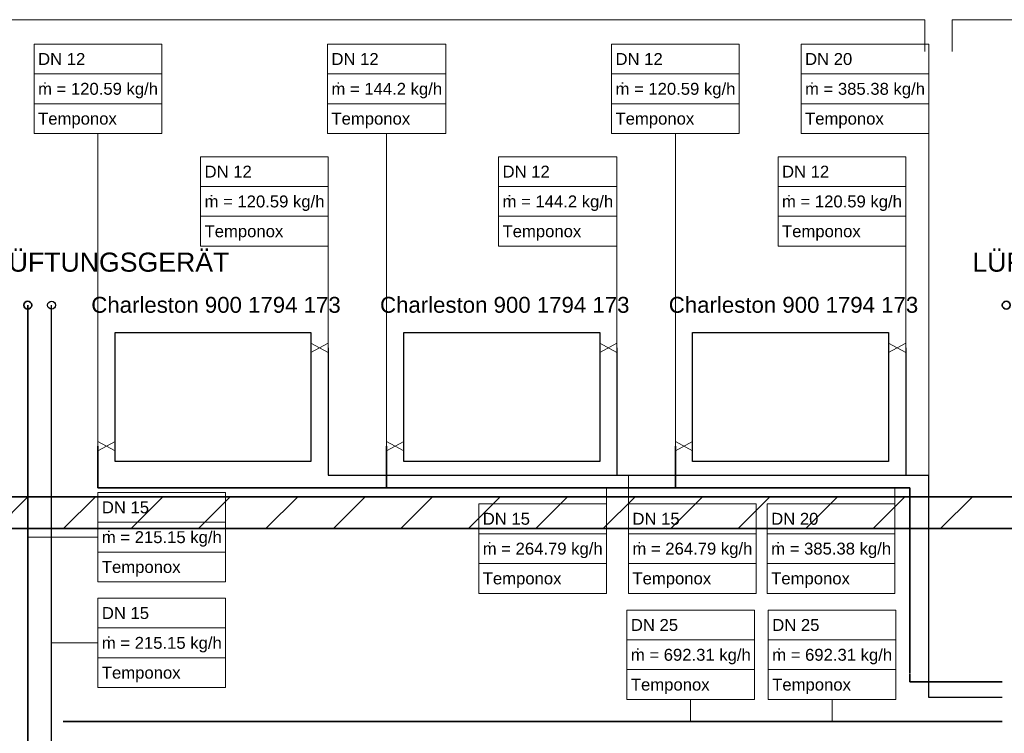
# Model space of a CAD drawing. Extents: x 635 to 1785, y -95 to 499.
# Tile 96 of 110: x 1232 to 1356, y 105 to 195. Entities that reach past the tile are written whole.
import ezdxf
from ezdxf.lldxf.tags import DXFTag

# ---------------------------------------------------------------- set-up
doc = ezdxf.new("R2010")
doc.units = 0
doc.layers.get('0').update_dxf_attribs({"lineweight": 35})
for name, color, linetype, lineweight, true_color in [('A_Wand_allgemein', 7, 'Continuous', 35, 0x585858), ('H_Ruecklauf', 5, 'Continuous', 35, 0x0000ff), ('H_Ruecklauf_Beschriftung', 5, 'Continuous', 18, 0x0000ff), ('H_Vorlauf', 1, 'Continuous', 25, 0xff0000), ('H_Vorlauf_Beschriftung', 1, 'Continuous', 18, 0xff0000), ('Heizkörper', 9, 'Continuous', 25, 0x808080), ('L_Klimageraet', 7, 'Continuous', 35, 0xababab)]:
    doc.layers.add(name, color=color, linetype=linetype, lineweight=lineweight, true_color=true_color)
doc.layers.add('Raumnummerierung', color=7, linetype='Continuous', lineweight=18)
doc.layers.add('Symbole', color=7, linetype='Continuous', lineweight=13)
doc.styles.get("Standard").update_dxf_attribs({"font": 'arial.ttf'})
tags = doc.linetypes.add('fein_strichliert', pattern=[4, 1, -2, 1]).pattern_tags.tags
tags[8:9] = [DXFTag(74, 4), DXFTag(75, 0), DXFTag(340, '0'), DXFTag(46, 0.0), DXFTag(50, 0.0), DXFTag(44, 0.0), DXFTag(45, 0.0)]
tags[6:7] = [DXFTag(74, 4), DXFTag(75, 0), DXFTag(340, '0'), DXFTag(46, 0.0), DXFTag(50, 0.0), DXFTag(44, 0.0), DXFTag(45, 0.0)]
tags[4:5] = [DXFTag(74, 4), DXFTag(75, 0), DXFTag(340, '0'), DXFTag(46, 0.0), DXFTag(50, 0.0), DXFTag(44, 0.0), DXFTag(45, 0.0)]

# ---------------------------------------------------------------- blocks, each defined once
blk = doc.blocks.new('Wand-A06HSUHCNL', base_point=(1203.92, 130.7))
at = {"color": 0, "linetype": 'ByBlock', "lineweight": -2, "ltscale": 0.35}
for p, q in [((1203.92, 134.7), (1519.37, 134.7)), ((1203.92, 130.7), (1519.37, 130.7))]:
    blk.add_line(p, q, dxfattribs=at)
at = {"color": 0, "lineweight": -2}
for p, q in [((1228.71, 130.7), (1232.71, 134.7)), ((1237.2, 130.7), (1241.2, 134.7)), ((1245.68, 130.7), (1249.68, 134.7)), ((1254.17, 130.7), (1258.17, 134.7)), ((1262.65, 130.7), (1266.65, 134.7)), ((1271.14, 130.7), (1275.14, 134.7)), ((1279.62, 130.7), (1283.62, 134.7)), ((1288.11, 130.7), (1292.11, 134.7)), ((1296.59, 130.7), (1300.59, 134.7)), ((1305.08, 130.7), (1309.08, 134.7)), ((1313.56, 130.7), (1317.56, 134.7)), ((1322.05, 130.7), (1326.05, 134.7)), ((1330.54, 130.7), (1334.54, 134.7)), ((1339.02, 130.7), (1343.02, 134.7)), ((1347.51, 130.7), (1351.51, 134.7))]:
    blk.add_line(p, q, dxfattribs=at)
blk = doc.blocks.new('AutoCAD-Punkt-A06HSUU2NL', base_point=(1314.15, 141.07))
at = {"color": 0, "lineweight": -2}
blk.add_line((1314.15, 141.07), (1314.15, 141.07), dxfattribs=at)
blk = doc.blocks.new('AutoCAD-Punkt-A06HSUU4NL', base_point=(1314.15, 141.07))
at = {"color": 0, "lineweight": -2}
blk.add_line((1314.15, 141.07), (1314.15, 141.07), dxfattribs=at)
blk = doc.blocks.new('AutoCAD-Punkt-A06HSUU6NL', base_point=(1316.32, 141.07))
at = {"color": 0, "lineweight": -2}
blk.add_line((1316.32, 141.07), (1316.32, 141.07), dxfattribs=at)
blk = doc.blocks.new('Polygon-A06HSUU8NL', base_point=(1316.32, 139.15))
at = {"color": 0, "linetype": 'ByBlock', "lineweight": -2, "ltscale": 0.25}
for p, q in [((1316.32, 155.38), (1340.95, 155.38)), ((1316.32, 139.15), (1316.32, 155.38)), ((1340.95, 155.38), (1340.95, 139.15)), ((1340.95, 139.15), (1316.32, 139.15))]:
    blk.add_line(p, q, dxfattribs=at)
blk = doc.blocks.new('AutoCAD-Punkt-A06HSUUANL', base_point=(1343.12, 153.46))
at = {"color": 0, "lineweight": -2}
blk.add_line((1343.12, 153.46), (1343.12, 153.46), dxfattribs=at)
blk = doc.blocks.new('AutoCAD-Punkt-A06HSUUCNL', base_point=(1343.12, 153.46))
at = {"color": 0, "lineweight": -2}
blk.add_line((1343.12, 153.46), (1343.12, 153.46), dxfattribs=at)
blk = doc.blocks.new('AutoCAD-Punkt-A06HSUUENL', base_point=(1340.95, 153.46))
at = {"color": 0, "lineweight": -2}
blk.add_line((1340.95, 153.46), (1340.95, 153.46), dxfattribs=at)
blk = doc.blocks.new('AutoCAD-Punkt-A06HSUUGNL', base_point=(1277.83, 141.07))
at = {"color": 0, "lineweight": -2}
blk.add_line((1277.83, 141.07), (1277.83, 141.07), dxfattribs=at)
blk = doc.blocks.new('AutoCAD-Punkt-A06HSUUINL', base_point=(1277.83, 141.07))
at = {"color": 0, "lineweight": -2}
blk.add_line((1277.83, 141.07), (1277.83, 141.07), dxfattribs=at)
blk = doc.blocks.new('AutoCAD-Punkt-A06HSUUKNL', base_point=(1280, 141.07))
at = {"color": 0, "lineweight": -2}
blk.add_line((1280, 141.07), (1280, 141.07), dxfattribs=at)
blk = doc.blocks.new('Polygon-A06HSUUMNL', base_point=(1280, 139.15))
at = {"color": 0, "linetype": 'ByBlock', "lineweight": -2, "ltscale": 0.25}
for p, q in [((1280, 155.38), (1304.63, 155.38)), ((1280, 139.15), (1280, 155.38)), ((1304.63, 155.38), (1304.63, 139.15)), ((1304.63, 139.15), (1280, 139.15))]:
    blk.add_line(p, q, dxfattribs=at)
blk = doc.blocks.new('AutoCAD-Punkt-A06HSUUONL', base_point=(1306.8, 153.46))
at = {"color": 0, "lineweight": -2}
blk.add_line((1306.8, 153.46), (1306.8, 153.46), dxfattribs=at)
blk = doc.blocks.new('AutoCAD-Punkt-A06HSUUQNL', base_point=(1306.8, 153.46))
at = {"color": 0, "lineweight": -2}
blk.add_line((1306.8, 153.46), (1306.8, 153.46), dxfattribs=at)
blk = doc.blocks.new('AutoCAD-Punkt-A06HSUUSNL', base_point=(1304.63, 153.46))
at = {"color": 0, "lineweight": -2}
blk.add_line((1304.63, 153.46), (1304.63, 153.46), dxfattribs=at)
blk = doc.blocks.new('AutoCAD-Punkt-A06HSUUUNL', base_point=(1241.51, 141.07))
at = {"color": 0, "lineweight": -2}
blk.add_line((1241.51, 141.07), (1241.51, 141.07), dxfattribs=at)
blk = doc.blocks.new('AutoCAD-Punkt-A06HSUUWNL', base_point=(1241.51, 141.07))
at = {"color": 0, "lineweight": -2}
blk.add_line((1241.51, 141.07), (1241.51, 141.07), dxfattribs=at)
blk = doc.blocks.new('AutoCAD-Punkt-A06HSUUYNL', base_point=(1243.68, 141.07))
at = {"color": 0, "lineweight": -2}
blk.add_line((1243.68, 141.07), (1243.68, 141.07), dxfattribs=at)
blk = doc.blocks.new('Polygon-A06HSUV0NL', base_point=(1243.68, 139.15))
at = {"color": 0, "linetype": 'ByBlock', "lineweight": -2, "ltscale": 0.25}
for p, q in [((1243.68, 155.38), (1268.31, 155.38)), ((1243.68, 139.15), (1243.68, 155.38)), ((1268.31, 155.38), (1268.31, 139.15)), ((1268.31, 139.15), (1243.68, 139.15))]:
    blk.add_line(p, q, dxfattribs=at)
blk = doc.blocks.new('AutoCAD-Punkt-A06HSUV2NL', base_point=(1270.48, 153.46))
at = {"color": 0, "lineweight": -2}
blk.add_line((1270.48, 153.46), (1270.48, 153.46), dxfattribs=at)
blk = doc.blocks.new('AutoCAD-Punkt-A06HSUV4NL', base_point=(1270.48, 153.46))
at = {"color": 0, "lineweight": -2}
blk.add_line((1270.48, 153.46), (1270.48, 153.46), dxfattribs=at)
blk = doc.blocks.new('AutoCAD-Punkt-A06HSUV6NL', base_point=(1268.31, 153.46))
at = {"color": 0, "lineweight": -2}
blk.add_line((1268.31, 153.46), (1268.31, 153.46), dxfattribs=at)
blk = doc.blocks.new('Verbraucher-A06HSUV8NL', base_point=(1355.27, 158.32))
at = {"color": 0, "lineweight": -2}
blk.add_circle((1358.77, 158.82), 0.5, dxfattribs=at)
at = {"layer": 'H_Ruecklauf'}
blk.add_circle((1355.77, 158.82), 0.5, dxfattribs=at)
blk = doc.blocks.new('Verbraucher-A06HSUVANL', base_point=(1232.19, 158.32))
at = {"color": 0, "lineweight": -2}
blk.add_circle((1235.69, 158.82), 0.5, dxfattribs=at)
at = {"layer": 'H_Ruecklauf'}
blk.add_circle((1232.69, 158.82), 0.5, dxfattribs=at)
blk = doc.blocks.new('Bauteilbeschriftung-A06HSVU4NL', base_point=(1329.96, 137.44))
at = {"color": 0, "lineweight": -2}
for p, q in [((1329.96, 191.66), (1346.01, 191.66)), ((1329.96, 180.41), (1329.96, 191.66)), ((1346.01, 191.66), (1346.01, 180.41)), ((1329.96, 187.91), (1346.01, 187.91)), ((1329.96, 184.16), (1346.01, 184.16)), ((1346.01, 180.41), (1329.96, 180.41))]:
    blk.add_line(p, q, dxfattribs=at)
at = {"color": 0, "linetype": 'ByBlock', "lineweight": -2, "ltscale": 0.18}
blk.add_line((1346.01, 180.41), (1346.01, 137.44), dxfattribs=at)
at = {"color": 0, "linetype": 'ByBlock', "lineweight": -2, "ltscale": 0.18, "char_height": 1.5, "attachment_point": 1}
for s, insert in [('{\\fArial;DN 20}', (1330.46, 190.54)), ('{\\fArial;ṁ = 385.38 kg/h}', (1330.46, 186.79)), ('{\\fArial;Temponox}', (1330.46, 183.04))]:
    blk.add_mtext(s, dxfattribs=dict(at, insert=insert))
blk = doc.blocks.new('Bauteilbeschriftung-A06HSVU6NL', base_point=(1327.06, 153.46))
at = {"color": 0, "lineweight": -2}
for p, q in [((1327.06, 177.5), (1343.12, 177.5)), ((1327.06, 166.25), (1327.06, 177.5)), ((1343.12, 177.5), (1343.12, 166.25)), ((1327.06, 173.75), (1343.12, 173.75)), ((1327.06, 170), (1343.12, 170)), ((1343.12, 166.25), (1327.06, 166.25))]:
    blk.add_line(p, q, dxfattribs=at)
at = {"color": 0, "linetype": 'ByBlock', "lineweight": -2, "ltscale": 0.18}
blk.add_line((1343.12, 166.25), (1343.12, 153.46), dxfattribs=at)
at = {"color": 0, "linetype": 'ByBlock', "lineweight": -2, "ltscale": 0.18, "char_height": 1.5, "attachment_point": 1}
for s, insert in [('{\\fArial;DN 12}', (1327.56, 176.37)), ('{\\fArial;ṁ = 120.59 kg/h}', (1327.56, 172.62)), ('{\\fArial;Temponox}', (1327.56, 168.87))]:
    blk.add_mtext(s, dxfattribs=dict(at, insert=insert))
blk = doc.blocks.new('Bauteilbeschriftung-A06HSVU8NL', base_point=(1306.12, 141.07))
at = {"color": 0, "lineweight": -2}
for p, q in [((1306.12, 191.66), (1322.18, 191.66)), ((1306.12, 180.41), (1306.12, 191.66)), ((1322.18, 191.66), (1322.18, 180.41)), ((1306.12, 187.91), (1322.18, 187.91)), ((1306.12, 184.16), (1322.18, 184.16)), ((1322.18, 180.41), (1306.12, 180.41))]:
    blk.add_line(p, q, dxfattribs=at)
at = {"color": 0, "linetype": 'ByBlock', "lineweight": -2, "ltscale": 0.18}
blk.add_line((1314.15, 180.41), (1314.15, 141.07), dxfattribs=at)
at = {"color": 0, "linetype": 'ByBlock', "lineweight": -2, "ltscale": 0.18, "char_height": 1.5, "attachment_point": 1}
for s, insert in [('{\\fArial;DN 12}', (1306.62, 190.54)), ('{\\fArial;ṁ = 120.59 kg/h}', (1306.62, 186.79)), ('{\\fArial;Temponox}', (1306.62, 183.04))]:
    blk.add_mtext(s, dxfattribs=dict(at, insert=insert))
blk = doc.blocks.new('Bauteilbeschriftung-A06HSVUANL', base_point=(1291.91, 153.46))
at = {"color": 0, "lineweight": -2}
for p, q in [((1291.91, 177.5), (1306.8, 177.5)), ((1291.91, 166.25), (1291.91, 177.5)), ((1306.8, 177.5), (1306.8, 166.25)), ((1291.91, 173.75), (1306.8, 173.75)), ((1291.91, 170), (1306.8, 170)), ((1306.8, 166.25), (1291.91, 166.25))]:
    blk.add_line(p, q, dxfattribs=at)
at = {"color": 0, "linetype": 'ByBlock', "lineweight": -2, "ltscale": 0.18}
blk.add_line((1306.8, 166.25), (1306.8, 153.46), dxfattribs=at)
at = {"color": 0, "linetype": 'ByBlock', "lineweight": -2, "ltscale": 0.18, "char_height": 1.5, "attachment_point": 1}
for s, insert in [('{\\fArial;DN 12}', (1292.41, 176.37)), ('{\\fArial;ṁ = 144.2 kg/h}', (1292.41, 172.62)), ('{\\fArial;Temponox}', (1292.41, 168.87))]:
    blk.add_mtext(s, dxfattribs=dict(at, insert=insert))
blk = doc.blocks.new('Bauteilbeschriftung-A06HSVUCNL', base_point=(1270.39, 141.07))
at = {"color": 0, "lineweight": -2}
for p, q in [((1270.39, 191.66), (1285.28, 191.66)), ((1270.39, 180.41), (1270.39, 191.66)), ((1285.28, 191.66), (1285.28, 180.41)), ((1270.39, 187.91), (1285.28, 187.91)), ((1270.39, 184.16), (1285.28, 184.16)), ((1285.28, 180.41), (1270.39, 180.41))]:
    blk.add_line(p, q, dxfattribs=at)
at = {"color": 0, "linetype": 'ByBlock', "lineweight": -2, "ltscale": 0.18}
blk.add_line((1277.83, 180.41), (1277.83, 141.07), dxfattribs=at)
at = {"color": 0, "linetype": 'ByBlock', "lineweight": -2, "ltscale": 0.18, "char_height": 1.5, "attachment_point": 1}
for s, insert in [('{\\fArial;DN 12}', (1270.89, 190.54)), ('{\\fArial;ṁ = 144.2 kg/h}', (1270.89, 186.79)), ('{\\fArial;Temponox}', (1270.89, 183.04))]:
    blk.add_mtext(s, dxfattribs=dict(at, insert=insert))
blk = doc.blocks.new('Bauteilbeschriftung-A06HSVUENL', base_point=(1254.43, 153.46))
at = {"color": 0, "lineweight": -2}
for p, q in [((1254.43, 177.5), (1270.48, 177.5)), ((1254.43, 166.25), (1254.43, 177.5)), ((1270.48, 177.5), (1270.48, 166.25)), ((1254.43, 173.75), (1270.48, 173.75)), ((1254.43, 170), (1270.48, 170)), ((1270.48, 166.25), (1254.43, 166.25))]:
    blk.add_line(p, q, dxfattribs=at)
at = {"color": 0, "linetype": 'ByBlock', "lineweight": -2, "ltscale": 0.18}
blk.add_line((1270.48, 166.25), (1270.48, 153.46), dxfattribs=at)
at = {"color": 0, "linetype": 'ByBlock', "lineweight": -2, "ltscale": 0.18, "char_height": 1.5, "attachment_point": 1}
for s, insert in [('{\\fArial;DN 12}', (1254.93, 176.37)), ('{\\fArial;ṁ = 120.59 kg/h}', (1254.93, 172.62)), ('{\\fArial;Temponox}', (1254.93, 168.87))]:
    blk.add_mtext(s, dxfattribs=dict(at, insert=insert))
blk = doc.blocks.new('Bauteilbeschriftung-A06HSVUGNL', base_point=(1233.49, 141.07))
at = {"color": 0, "lineweight": -2}
for p, q in [((1233.49, 191.66), (1249.54, 191.66)), ((1233.49, 180.41), (1233.49, 191.66)), ((1249.54, 191.66), (1249.54, 180.41)), ((1233.49, 187.91), (1249.54, 187.91)), ((1233.49, 184.16), (1249.54, 184.16)), ((1249.54, 180.41), (1233.49, 180.41))]:
    blk.add_line(p, q, dxfattribs=at)
at = {"color": 0, "linetype": 'ByBlock', "lineweight": -2, "ltscale": 0.18}
blk.add_line((1241.51, 180.41), (1241.51, 141.07), dxfattribs=at)
at = {"color": 0, "linetype": 'ByBlock', "lineweight": -2, "ltscale": 0.18, "char_height": 1.5, "attachment_point": 1}
for s, insert in [('{\\fArial;DN 12}', (1233.99, 190.54)), ('{\\fArial;ṁ = 120.59 kg/h}', (1233.99, 186.79)), ('{\\fArial;Temponox}', (1233.99, 183.04))]:
    blk.add_mtext(s, dxfattribs=dict(at, insert=insert))
blk = doc.blocks.new('Bauteilbeschriftung-A06HSVUINL', base_point=(1308.25, 122.56))
at = {"color": 0, "linetype": 'ByBlock', "lineweight": -2, "ltscale": 0.18}
blk.add_line((1308.25, 133.81), (1308.25, 137.44), dxfattribs=at)
at = {"color": 0, "lineweight": -2}
for p, q in [((1308.25, 133.81), (1324.3, 133.81)), ((1308.25, 122.56), (1308.25, 133.81)), ((1324.3, 133.81), (1324.3, 122.56)), ((1308.25, 130.06), (1324.3, 130.06)), ((1308.25, 126.31), (1324.3, 126.31)), ((1324.3, 122.56), (1308.25, 122.56))]:
    blk.add_line(p, q, dxfattribs=at)
at = {"color": 0, "linetype": 'ByBlock', "lineweight": -2, "ltscale": 0.18, "char_height": 1.5, "attachment_point": 1}
for s, insert in [('{\\fArial;DN 15}', (1308.75, 132.69)), ('{\\fArial;ṁ = 264.79 kg/h}', (1308.75, 128.94)), ('{\\fArial;Temponox}', (1308.75, 125.19))]:
    blk.add_mtext(s, dxfattribs=dict(at, insert=insert))
blk = doc.blocks.new('Bauteilbeschriftung-A06HSVUKNL', base_point=(1325.7, 122.56))
at = {"color": 0, "linetype": 'ByBlock', "lineweight": -2, "ltscale": 0.18}
blk.add_line((1341.75, 122.56), (1341.75, 135.82), dxfattribs=at)
at = {"color": 0, "lineweight": -2}
for p, q in [((1325.7, 133.81), (1341.75, 133.81)), ((1325.7, 122.56), (1325.7, 133.81)), ((1341.75, 133.81), (1341.75, 122.56)), ((1325.7, 130.06), (1341.75, 130.06)), ((1325.7, 126.31), (1341.75, 126.31)), ((1341.75, 122.56), (1325.7, 122.56))]:
    blk.add_line(p, q, dxfattribs=at)
at = {"color": 0, "linetype": 'ByBlock', "lineweight": -2, "ltscale": 0.18, "char_height": 1.5, "attachment_point": 1}
for s, insert in [('{\\fArial;DN 20}', (1326.2, 132.69)), ('{\\fArial;ṁ = 385.38 kg/h}', (1326.2, 128.94)), ('{\\fArial;Temponox}', (1326.2, 125.19))]:
    blk.add_mtext(s, dxfattribs=dict(at, insert=insert))
blk = doc.blocks.new('Bauteilbeschriftung-A06HSVUMNL', base_point=(1289.42, 122.56))
at = {"color": 0, "linetype": 'ByBlock', "lineweight": -2, "ltscale": 0.18}
blk.add_line((1305.48, 133.81), (1305.48, 135.82), dxfattribs=at)
at = {"color": 0, "lineweight": -2}
for p, q in [((1289.42, 133.81), (1305.48, 133.81)), ((1289.42, 122.56), (1289.42, 133.81)), ((1305.48, 133.81), (1305.48, 122.56)), ((1289.42, 130.06), (1305.48, 130.06)), ((1289.42, 126.31), (1305.48, 126.31)), ((1305.48, 122.56), (1289.42, 122.56))]:
    blk.add_line(p, q, dxfattribs=at)
at = {"color": 0, "linetype": 'ByBlock', "lineweight": -2, "ltscale": 0.18, "char_height": 1.5, "attachment_point": 1}
for s, insert in [('{\\fArial;DN 15}', (1289.92, 132.69)), ('{\\fArial;ṁ = 264.79 kg/h}', (1289.92, 128.94)), ('{\\fArial;Temponox}', (1289.92, 125.19))]:
    blk.add_mtext(s, dxfattribs=dict(at, insert=insert))
blk = doc.blocks.new('Bauteilbeschriftung-A06HSVUONL', base_point=(1232.69, 124.01))
at = {"color": 0, "lineweight": -2}
for p, q in [((1241.51, 135.26), (1257.57, 135.26)), ((1241.51, 124.01), (1241.51, 135.26)), ((1257.57, 135.26), (1257.57, 124.01)), ((1241.51, 131.51), (1257.57, 131.51)), ((1241.51, 127.76), (1257.57, 127.76)), ((1257.57, 124.01), (1241.51, 124.01))]:
    blk.add_line(p, q, dxfattribs=at)
at = {"color": 0, "linetype": 'ByBlock', "lineweight": -2, "ltscale": 0.18}
blk.add_line((1241.51, 129.63), (1232.69, 129.63), dxfattribs=at)
at = {"color": 0, "linetype": 'ByBlock', "lineweight": -2, "ltscale": 0.18, "char_height": 1.5, "attachment_point": 1}
for s, insert in [('{\\fArial;DN 15}', (1242.01, 134.13)), ('{\\fArial;ṁ = 215.15 kg/h}', (1242.01, 130.38)), ('{\\fArial;Temponox}', (1242.01, 126.63))]:
    blk.add_mtext(s, dxfattribs=dict(at, insert=insert))
blk = doc.blocks.new('Bauteilbeschriftung-A06HSVUQNL', base_point=(1235.69, 110.71))
at = {"color": 0, "lineweight": -2}
for p, q in [((1241.51, 121.96), (1257.57, 121.96)), ((1241.51, 110.71), (1241.51, 121.96)), ((1257.57, 121.96), (1257.57, 110.71)), ((1241.51, 118.21), (1257.57, 118.21)), ((1241.51, 114.46), (1257.57, 114.46)), ((1257.57, 110.71), (1241.51, 110.71))]:
    blk.add_line(p, q, dxfattribs=at)
at = {"color": 0, "linetype": 'ByBlock', "lineweight": -2, "ltscale": 0.18}
blk.add_line((1241.51, 116.33), (1235.69, 116.33), dxfattribs=at)
at = {"color": 0, "linetype": 'ByBlock', "lineweight": -2, "ltscale": 0.18, "char_height": 1.5, "attachment_point": 1}
for s, insert in [('{\\fArial;DN 15}', (1242.01, 120.83)), ('{\\fArial;ṁ = 215.15 kg/h}', (1242.01, 117.08)), ('{\\fArial;Temponox}', (1242.01, 113.33))]:
    blk.add_mtext(s, dxfattribs=dict(at, insert=insert))
blk = doc.blocks.new('Teilstrecke-A06HSW0KNL', base_point=(1343.49, 111.26))
at = {"color": 0, "linetype": 'ByBlock', "lineweight": -2, "ltscale": 0.35}
for p, q in [((1343.64, 111.41), (1343.64, 112.45)), ((1355.27, 111.41), (1343.64, 111.41))]:
    blk.add_line(p, q, dxfattribs=at)
blk = doc.blocks.new('Teilstrecke-A06HSW0QNL', base_point=(1345.86, 109.3))
at = {"color": 0, "linetype": 'ByBlock', "lineweight": -2, "ltscale": 0.25}
blk.add_line((1355.27, 109.45), (1346.01, 109.45), dxfattribs=at)
blk = doc.blocks.new('Teilstrecke-A06HSW16NL', base_point=(1236.99, 106.3))
at = {"color": 0, "linetype": 'ByBlock', "lineweight": -2, "ltscale": 0.35}
blk.add_line((1355.27, 106.45), (1237.14, 106.45), dxfattribs=at)
blk = doc.blocks.new('Bauteilbeschriftung-A06HSW18NL', base_point=(1308.05, 106.45))
at = {"color": 0, "lineweight": -2}
for p, q in [((1308.05, 120.46), (1324.1, 120.46)), ((1308.05, 109.21), (1308.05, 120.46)), ((1324.1, 120.46), (1324.1, 109.21)), ((1308.05, 116.71), (1324.1, 116.71)), ((1308.05, 112.96), (1324.1, 112.96)), ((1324.1, 109.21), (1308.05, 109.21))]:
    blk.add_line(p, q, dxfattribs=at)
at = {"color": 0, "linetype": 'ByBlock', "lineweight": -2, "ltscale": 0.18}
blk.add_line((1316.07, 109.21), (1316.07, 106.45), dxfattribs=at)
at = {"color": 0, "linetype": 'ByBlock', "lineweight": -2, "ltscale": 0.18, "char_height": 1.5, "attachment_point": 1}
for s, insert in [('{\\fArial;DN 25}', (1308.55, 119.33)), ('{\\fArial;ṁ = 692.31 kg/h}', (1308.55, 115.58)), ('{\\fArial;Temponox}', (1308.55, 111.83))]:
    blk.add_mtext(s, dxfattribs=dict(at, insert=insert))
blk = doc.blocks.new('Bauteilbeschriftung-A06HSW1ANL', base_point=(1325.83, 106.45))
at = {"color": 0, "lineweight": -2}
for p, q in [((1325.83, 120.46), (1341.88, 120.46)), ((1325.83, 109.21), (1325.83, 120.46)), ((1341.88, 120.46), (1341.88, 109.21)), ((1325.83, 116.71), (1341.88, 116.71)), ((1325.83, 112.96), (1341.88, 112.96)), ((1341.88, 109.21), (1325.83, 109.21))]:
    blk.add_line(p, q, dxfattribs=at)
at = {"color": 0, "linetype": 'ByBlock', "lineweight": -2, "ltscale": 0.18}
blk.add_line((1333.86, 109.21), (1333.86, 106.45), dxfattribs=at)
at = {"color": 0, "linetype": 'ByBlock', "lineweight": -2, "ltscale": 0.18, "char_height": 1.5, "attachment_point": 1}
for s, insert in [('{\\fArial;DN 25}', (1326.33, 119.33)), ('{\\fArial;ṁ = 692.31 kg/h}', (1326.33, 115.58)), ('{\\fArial;Temponox}', (1326.33, 111.83))]:
    blk.add_mtext(s, dxfattribs=dict(at, insert=insert))

msp = doc.modelspace()

# ---------------------------------------------------------------- linework, layer by layer
at = {"layer": 'H_Ruecklauf', "linetype": 'fein_strichliert', "ltscale": 0.35}
for p, q in [((1232.69, 100.45), (1232.69, 158.82)), ((1241.51, 141.07), (1241.51, 135.82)), ((1277.83, 141.07), (1277.83, 135.82)), ((1314.15, 141.07), (1314.15, 135.82)), ((1241.51, 135.82), (1343.64, 135.82)), ((1343.64, 112.51), (1343.64, 135.82))]:
    msp.add_line(p, q, dxfattribs=at)
at = {"layer": 'H_Vorlauf', "ltscale": 0.25}
for p, q in [((1235.69, 97.45), (1235.69, 158.82)), ((1270.48, 153.46), (1270.48, 137.44)), ((1306.8, 153.46), (1306.8, 137.44)), ((1343.12, 153.46), (1343.12, 137.44)), ((1270.48, 137.44), (1346.01, 137.44)), ((1346.01, 109.46), (1346.01, 137.44))]:
    msp.add_line(p, q, dxfattribs=at)
at = {"layer": 'Raumnummerierung', "ltscale": 0.18}
for p, q in [((1209.23, 194.74), (1345.54, 194.74)), ((1345.54, 194.74), (1345.54, 190.74)), ((1348.96, 194.74), (1348.96, 190.74)), ((1348.96, 194.74), (1515.97, 194.74))]:
    msp.add_line(p, q, dxfattribs=at)
at = {"layer": 'Symbole', "color": 7, "linetype": 'Continuous', "ltscale": 0.00793}
for p, q in [((1270.48, 152.86), (1268.31, 154.05)), ((1268.31, 154.05), (1268.31, 154.05)), ((1268.31, 154.05), (1270.48, 152.86)), ((1268.31, 152.86), (1270.48, 154.05)), ((1270.48, 154.05), (1268.31, 152.86)), ((1268.31, 154.05), (1268.31, 152.86)), ((1268.31, 152.86), (1268.31, 154.05)), ((1268.31, 154.05), (1268.31, 154.05)), ((1270.48, 154.05), (1270.48, 152.86)), ((1270.48, 152.86), (1270.48, 154.05)), ((1270.48, 154.05), (1270.48, 154.05)), ((1270.48, 154.05), (1270.48, 154.05)), ((1306.8, 152.86), (1304.63, 154.05)), ((1304.63, 154.05), (1304.63, 154.05)), ((1304.63, 154.05), (1306.8, 152.86)), ((1304.63, 152.86), (1306.8, 154.05)), ((1306.8, 154.05), (1304.63, 152.86)), ((1304.63, 154.05), (1304.63, 152.86)), ((1304.63, 152.86), (1304.63, 154.05)), ((1304.63, 154.05), (1304.63, 154.05)), ((1306.8, 154.05), (1306.8, 152.86)), ((1306.8, 152.86), (1306.8, 154.05)), ((1306.8, 154.05), (1306.8, 154.05)), ((1306.8, 154.05), (1306.8, 154.05)), ((1343.12, 152.86), (1340.95, 154.05)), ((1340.95, 154.05), (1340.95, 154.05)), ((1340.95, 154.05), (1343.12, 152.86)), ((1340.95, 152.86), (1343.12, 154.05)), ((1343.12, 154.05), (1340.95, 152.86)), ((1340.95, 154.05), (1340.95, 152.86)), ((1340.95, 152.86), (1340.95, 154.05)), ((1340.95, 154.05), (1340.95, 154.05)), ((1343.12, 154.05), (1343.12, 152.86)), ((1343.12, 152.86), (1343.12, 154.05)), ((1343.12, 154.05), (1343.12, 154.05)), ((1343.12, 154.05), (1343.12, 154.05)), ((1268.31, 152.86), (1268.31, 152.86)), ((1268.31, 152.86), (1268.31, 152.86)), ((1270.48, 152.86), (1270.48, 152.86)), ((1270.48, 152.86), (1270.48, 152.86)), ((1304.63, 152.86), (1304.63, 152.86)), ((1304.63, 152.86), (1304.63, 152.86)), ((1306.8, 152.86), (1306.8, 152.86)), ((1306.8, 152.86), (1306.8, 152.86)), ((1340.95, 152.86), (1340.95, 152.86)), ((1340.95, 152.86), (1340.95, 152.86)), ((1343.12, 152.86), (1343.12, 152.86)), ((1343.12, 152.86), (1343.12, 152.86)), ((1241.51, 140.47), (1241.51, 141.67)), ((1241.51, 141.67), (1241.51, 141.67)), ((1241.51, 141.67), (1241.51, 140.47)), ((1241.51, 141.67), (1243.68, 140.47)), ((1243.68, 140.47), (1241.51, 141.67)), ((1241.51, 141.67), (1241.51, 141.67)), ((1243.68, 141.67), (1241.51, 140.47)), ((1241.51, 140.47), (1243.68, 141.67)), ((1243.68, 140.47), (1243.68, 141.67)), ((1243.68, 141.67), (1243.68, 141.67)), ((1243.68, 141.67), (1243.68, 140.47)), ((1243.68, 141.67), (1243.68, 141.67)), ((1277.83, 140.47), (1277.83, 141.67)), ((1277.83, 141.67), (1277.83, 141.67)), ((1277.83, 141.67), (1277.83, 140.47)), ((1277.83, 141.67), (1280, 140.47)), ((1280, 140.47), (1277.83, 141.67)), ((1277.83, 141.67), (1277.83, 141.67)), ((1280, 141.67), (1277.83, 140.47)), ((1277.83, 140.47), (1280, 141.67)), ((1280, 140.47), (1280, 141.67)), ((1280, 141.67), (1280, 141.67)), ((1280, 141.67), (1280, 140.47)), ((1280, 141.67), (1280, 141.67)), ((1314.15, 140.47), (1314.15, 141.67)), ((1314.15, 141.67), (1314.15, 141.67)), ((1314.15, 141.67), (1314.15, 140.47)), ((1314.15, 141.67), (1316.32, 140.47)), ((1316.32, 140.47), (1314.15, 141.67)), ((1314.15, 141.67), (1314.15, 141.67)), ((1316.32, 141.67), (1314.15, 140.47)), ((1314.15, 140.47), (1316.32, 141.67)), ((1316.32, 140.47), (1316.32, 141.67)), ((1316.32, 141.67), (1316.32, 141.67)), ((1316.32, 141.67), (1316.32, 140.47)), ((1316.32, 141.67), (1316.32, 141.67)), ((1241.51, 140.47), (1241.51, 140.47)), ((1241.51, 140.47), (1241.51, 140.47)), ((1243.68, 140.47), (1243.68, 140.47)), ((1243.68, 140.47), (1243.68, 140.47)), ((1277.83, 140.47), (1277.83, 140.47)), ((1277.83, 140.47), (1277.83, 140.47)), ((1280, 140.47), (1280, 140.47)), ((1280, 140.47), (1280, 140.47)), ((1314.15, 140.47), (1314.15, 140.47)), ((1314.15, 140.47), (1314.15, 140.47)), ((1316.32, 140.47), (1316.32, 140.47)), ((1316.32, 140.47), (1316.32, 140.47))]:
    msp.add_line(p, q, dxfattribs=at)

# ---------------------------------------------------------------- block references
at = {"layer": 'A_Wand_allgemein', "ltscale": 0.35}
msp.add_blockref('Wand-A06HSUHCNL', (1203.92, 130.7), dxfattribs=at)
at = {"layer": 'H_Ruecklauf', "linetype": 'fein_strichliert', "ltscale": 0.35}
for name, p in [('Teilstrecke-A06HSW0KNL', (1343.49, 111.26)), ('Teilstrecke-A06HSW16NL', (1236.99, 106.3))]:
    msp.add_blockref(name, p, dxfattribs=at)
at = {"layer": 'H_Ruecklauf_Beschriftung', "ltscale": 0.18}
for name, p in [('Bauteilbeschriftung-A06HSVUGNL', (1233.49, 141.07)), ('Bauteilbeschriftung-A06HSVUCNL', (1270.39, 141.07)), ('Bauteilbeschriftung-A06HSVU8NL', (1306.12, 141.07)), ('Bauteilbeschriftung-A06HSVUONL', (1232.69, 124.01)), ('Bauteilbeschriftung-A06HSVUMNL', (1289.42, 122.56)), ('Bauteilbeschriftung-A06HSVUKNL', (1325.7, 122.56)), ('Bauteilbeschriftung-A06HSW1ANL', (1325.83, 106.45))]:
    msp.add_blockref(name, p, dxfattribs=at)
at = {"layer": 'H_Vorlauf', "ltscale": 0.25}
for name, p in [('Verbraucher-A06HSUVANL', (1232.19, 158.32)), ('Verbraucher-A06HSUV8NL', (1355.27, 158.32)), ('Teilstrecke-A06HSW0QNL', (1345.86, 109.3))]:
    msp.add_blockref(name, p, dxfattribs=at)
at = {"layer": 'H_Vorlauf_Beschriftung', "ltscale": 0.18}
for name, p in [('Bauteilbeschriftung-A06HSVU4NL', (1329.96, 137.44)), ('Bauteilbeschriftung-A06HSVUENL', (1254.43, 153.46)), ('Bauteilbeschriftung-A06HSVUANL', (1291.91, 153.46)), ('Bauteilbeschriftung-A06HSVU6NL', (1327.06, 153.46)), ('Bauteilbeschriftung-A06HSVUINL', (1308.25, 122.56)), ('Bauteilbeschriftung-A06HSVUQNL', (1235.69, 110.71)), ('Bauteilbeschriftung-A06HSW18NL', (1308.05, 106.45))]:
    msp.add_blockref(name, p, dxfattribs=at)
at = {"layer": 'Heizkörper', "ltscale": 0.25}
for name, p in [('Polygon-A06HSUV0NL', (1243.68, 139.15)), ('Polygon-A06HSUUMNL', (1280, 139.15)), ('Polygon-A06HSUU8NL', (1316.32, 139.15))]:
    msp.add_blockref(name, p, dxfattribs=at)
at = {"layer": 'Symbole', "color": 7, "linetype": 'Continuous', "ltscale": 0.0195}
for name, p in [('AutoCAD-Punkt-A06HSUV6NL', (1268.31, 153.46)), ('AutoCAD-Punkt-A06HSUV4NL', (1270.48, 153.46)), ('AutoCAD-Punkt-A06HSUUSNL', (1304.63, 153.46)), ('AutoCAD-Punkt-A06HSUUQNL', (1306.8, 153.46)), ('AutoCAD-Punkt-A06HSUUENL', (1340.95, 153.46)), ('AutoCAD-Punkt-A06HSUUCNL', (1343.12, 153.46)), ('AutoCAD-Punkt-A06HSUUWNL', (1241.51, 141.07)), ('AutoCAD-Punkt-A06HSUUYNL', (1243.68, 141.07)), ('AutoCAD-Punkt-A06HSUUINL', (1277.83, 141.07)), ('AutoCAD-Punkt-A06HSUUKNL', (1280, 141.07)), ('AutoCAD-Punkt-A06HSUU4NL', (1314.15, 141.07)), ('AutoCAD-Punkt-A06HSUU6NL', (1316.32, 141.07))]:
    msp.add_blockref(name, p, dxfattribs=at)
at = {"layer": 'Symbole', "color": 7, "linetype": 'Continuous', "ltscale": 0.0325}
for name, p in [('AutoCAD-Punkt-A06HSUV2NL', (1270.48, 153.46)), ('AutoCAD-Punkt-A06HSUUONL', (1306.8, 153.46)), ('AutoCAD-Punkt-A06HSUUANL', (1343.12, 153.46)), ('AutoCAD-Punkt-A06HSUUUNL', (1241.51, 141.07)), ('AutoCAD-Punkt-A06HSUUGNL', (1277.83, 141.07)), ('AutoCAD-Punkt-A06HSUU2NL', (1314.15, 141.07))]:
    msp.add_blockref(name, p, dxfattribs=at)

# ---------------------------------------------------------------- texts
at = {"layer": 'L_Klimageraet', "color": 7, "ltscale": 0.35, "attachment_point": 1}
for s, insert, char_height in [('{\\fArial;LÜFTUNGSGERÄT}', (1228.43, 165.43), 2.4), ('{\\fArial;LÜFTUNGSGERÄT}', (1351.51, 165.43), 2.4), ('{\\fArial;Charleston 900 1794 173}', (1240.68, 159.86), 2), ('{\\fArial;Charleston 900 1794 173}', (1277, 159.86), 2), ('{\\fArial;Charleston 900 1794 173}', (1313.32, 159.86), 2)]:
    msp.add_mtext(s, dxfattribs=dict(at, insert=insert, char_height=char_height))

doc.saveas('drawing.dxf')
